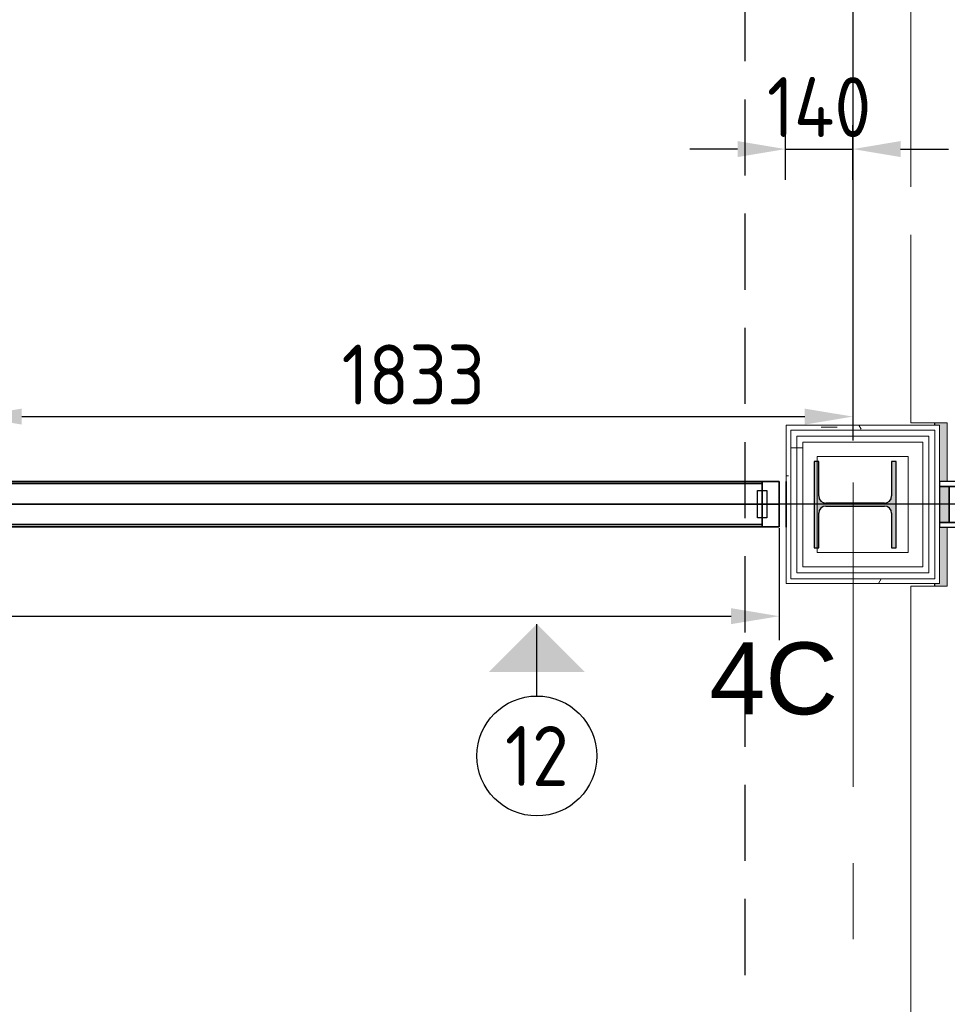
# Model space of a CAD drawing. Extents: x 2744 to 57639, y 3641 to 38820.
# Tile 155 of 179: x 52278 to 54213, y 25620 to 27672. Entities that reach past the tile are written whole.
import ezdxf
from ezdxf.enums import TextEntityAlignment as Align

# ---------------------------------------------------------------- set-up
doc = ezdxf.new("R2010")
doc.units = 0
doc.header["$LTSCALE"] = 50
doc.header["$PDSIZE"] = -5
doc.linetypes.add('HIDDEN2', pattern=[4.7625, 3.175, -1.5875])
doc.linetypes.add('stramien', pattern=[22.225, 12.7, -3.175, 3.175, -3.175])
doc.layers.get('0').update_dxf_attribs({"linetype": 'CONTINUOUS'})
doc.layers.get('DEFPOINTS').update_dxf_attribs({"linetype": 'CONTINUOUS'})
for name, color, linetype, lineweight in [('A-FLOR-OTLN', 8, 'CONTINUOUS', 18), ('A-GLAZ', 8, 'CONTINUOUS', 25), ('A-GLAZ-CWMG', 8, 'CONTINUOUS', 18), ('A-WALL-MBNI', 8, 'CONTINUOUS', 25), ('A-WALL-PATT', 8, 'CONTINUOUS', 50), ('I-WALL', 8, 'CONTINUOUS', 25), ('S-COLS', 8, 'CONTINUOUS', 18), ('S-GRID', 8, 'CONTINUOUS', 18)]:
    doc.layers.add(name, color=color, linetype=linetype, lineweight=lineweight)
for name, color, linetype in [('AS-A38--_F----5', 2, 'CONTINUOUS'), ('AS-A38--_F---4-', 9, 'CONTINUOUS'), ('AS-I38-M_F----5_Muuraansluitingen', 7, 'CONTINUOUS'), ('AS-I38-M_F----5_Wandmodulen', 7, 'CONTINUOUS'), ('AS-L38--', 7, 'CONTINUOUS'), ('AS-L38--_F----5', 7, 'CONTINUOUS'), ('AS-L38--_F---4-', 7, 'CONTINUOUS'), ('AS-L38--_F-23--', 3, 'CONTINUOUS'), ('AS-L38--_F1-----', 2, 'CONTINUOUS'), ('AS-L38--_F123--', 7, 'CONTINUOUS'), ('AS-L38GL_F---4-', 2, 'CONTINUOUS'), ('AS-L38GL_F123--', 3, 'CONTINUOUS'), ('AS-M38--_F123--_Wandlengte', 1, 'CONTINUOUS'), ('AS-T38--_F-23--', 7, 'CONTINUOUS'), ('IWTEKST', 2, 'CONTINUOUS')]:
    doc.layers.add(name, color=color, linetype=linetype)
doc.layers.add('AS-I38-1_F----5', color=2, linetype='CONTINUOUS', plot=False)
doc.layers.add('IWHULPLIJN', color=40, linetype='CONTINUOUS', plot=False)
doc.styles.get("Standard").update_dxf_attribs({"font": 'isocp.shx'})
doc.dimstyles.new('CWall_F2_Wandlengte', dxfattribs={"dimscale": 50, "dimtxt": 2.5, "dimasz": 2, "dimexe": 1, "dimexo": 1, "dimgap": 0.5, "dimtad": 1, "dimdec": 0, "dimdsep": 46, "dimtxsty": 'Standard', "dimcen": 2.5, "dimclrt": 2, "dimadec": 0, "dimazin": 0, "dimtfac": 1, "dimtdec": 0, "dimtix": 1, "dimtmove": 2, "dimatfit": 0, "dimfxl": 0, "dimtolj": 1, "dimtzin": 0, "dimarcsym": 0})
pattern_1 = [(0, (0, 0), (406.4, 101.6), [33.528, -271.272, 33.528, -271.272, -1625.6]), (0, (0, 0), (406.4, 101.6), [-609.6, 33.528, -576.072, 33.528, -271.272, -711.2]), (0, (0, 0), (406.4, 101.6), [-1524, 33.528, -169.672, 33.528, -474.472]), (120, (152.4, 50.8), (-291.18818, 301.15272), [33.528, -271.272, 33.528, -271.272, -1625.6]), (120, (152.4, 50.8), (-291.18818, 301.15272), [-609.6, 33.528, -576.072, 33.528, -271.272, -711.2]), (120, (152.4, 50.8), (-291.18818, 301.15272), [-1524, 33.528, -169.672, 33.528, -474.472]), (240, (203.2, 254), (-115.21182, -402.75272), [33.528, -271.272, 33.528, -271.272, -1625.6]), (240, (203.2, 254), (-115.21182, -402.75272), [-609.6, 33.528, -576.072, 33.528, -271.272, -711.2]), (240, (203.2, 254), (-115.21182, -402.75272), [-1524, 33.528, -169.672, 33.528, -474.472])]
pattern_2 = [(0, (53876.6, 26429.03), (0, 500), []), (0, (53876.6, 26379.03), (0, 500), []), (0, (53876.6, 26329.03), (0, 500), []), (0, (53876.6, 26279.03), (0, 500), [])]
pattern_3 = [(60, (747, 370), (-43300, 25000), [300, -50000]), (60, (820, 444), (-43300, 25000), [100, -50000]), (60, (775, 470), (-43300, 25000), [100, -50000]), (150, (910, 450), (-25000, -43300), [200, -50000])]
pattern_4 = [(60, (747, 1230), (-43300, 25000), [300, -50000]), (60, (820, 1304), (-43300, 25000), [100, -50000]), (60, (775, 1330), (-43300, 25000), [100, -50000]), (150, (910, 1310), (-25000, -43300), [200, -50000])]
pattern_5 = [(0, (822, 1360), (29.7656, 59.5312), [0, -59.5312])]
pattern_6 = [(60, (747, 2090), (-43300, 25000), [300, -50000]), (60, (820, 2164), (-43300, 25000), [100, -50000]), (60, (775, 2190), (-43300, 25000), [100, -50000]), (150, (910, 2170), (-25000, -43300), [200, -50000])]

# ---------------------------------------------------------------- blocks, each defined once
blk = doc.blocks.new('10844_ABT model nieuw_export 08-11-2012_rvt-1-Plotview 4e Verdieping - schaal 1 op 100')
at = {"layer": 'S-COLS', "lineweight": 5}
blk.add_hatch(color=256, dxfattribs=at).paths.add_polyline_path([(54096.8, 26571.2), (54106.3, 26571.2), (54106.3, 26751.2), (54096.8, 26751.2), (54096.1, 26677.5), (54092.4, 26668.6), (54081.8, 26664.2), (53959.8, 26664.2), (53949.2, 26668.6), (53944.8, 26679.2), (53944.8, 26751.2), (53935.3, 26751.2), (53935.3, 26571.2), (53944.8, 26571.2), (53944.8, 26643.2), (53949.2, 26653.8), (53959.8, 26658.2), (54081.8, 26658.2), (54092.4, 26653.8), (54096.8, 26643.2)], flags=0)
at = {"layer": 'S-COLS', "color": 0, "lineweight": 25}
for p, q in [((53944.8, 26751.2), (53935.3, 26751.2)), ((53935.3, 26751.2), (53935.3, 26571.2)), ((53944.8, 26679.2), (53944.8, 26751.2)), ((54106.3, 26751.2), (54096.8, 26751.2)), ((54096.8, 26751.2), (54096.8, 26679.2)), ((54106.3, 26571.2), (54106.3, 26751.2)), ((54081.8, 26664.2), (53959.8, 26664.2)), ((53944.8, 26571.2), (53944.8, 26643.2)), ((53959.8, 26658.2), (54081.8, 26658.2)), ((54096.8, 26643.2), (54096.8, 26571.2)), ((53935.3, 26571.2), (53944.8, 26571.2)), ((54096.8, 26571.2), (54106.3, 26571.2))]:
    blk.add_line(p, q, dxfattribs=at)
for centre, start, end in [((53959.8, 26679.2), 180, 270), ((54081.8, 26679.2), 270, 0), ((53959.8, 26643.2), 90, 180), ((54081.8, 26643.2), 0, 90)]:
    blk.add_arc(centre, 15, start, end, dxfattribs=at)
blk = doc.blocks.new('22_KA_systeempanel_dicht - staal-10156885-Plotview 4e Verdieping - schaal 1 op 100')
at = {"layer": 'A-GLAZ', "lineweight": 18}
h = blk.add_hatch(color=256, dxfattribs=at)
h.paths.add_polyline_path([(-49.7, -37.5), (-29.7, -37.5), (-29.7, 37.5), (-49.7, 37.5), (-49.7, 15.8)], flags=0)
h.paths.add_polyline_path([(29.7, -37.5), (49.7, -37.5), (49.7, 37.5), (29.7, 37.5), (29.7, 15.8)], flags=0)
at = {"layer": 'A-GLAZ'}
for p, q in [((49.7, 47.5), (-49.7, 47.5)), ((-49.7, 47.5), (-49.7, 37.5)), ((49.7, 37.5), (49.7, 47.5)), ((-49.7, 37.5), (49.7, 37.5)), ((-29.7, 37.5), (-49.7, 37.5)), ((-49.7, 37.5), (-49.7, -37.5)), ((29.7, 37.5), (-29.7, 37.5)), ((-29.7, 37.5), (-29.7, -37.5)), ((-29.7, -37.5), (-29.7, 37.5)), ((29.7, -37.5), (29.7, 37.5)), ((49.7, 37.5), (29.7, 37.5)), ((29.7, 37.5), (29.7, -37.5)), ((49.7, -37.5), (49.7, 37.5)), ((49.7, -37.5), (-49.7, -37.5)), ((-49.7, -37.5), (-49.7, -47.5)), ((-49.7, -37.5), (-29.7, -37.5)), ((-29.7, -37.5), (29.7, -37.5)), ((29.7, -37.5), (49.7, -37.5)), ((49.7, -47.5), (49.7, -37.5)), ((-49.7, -47.5), (49.7, -47.5))]:
    blk.add_line(p, q, dxfattribs=at)
blk = doc.blocks.new('28_KA_Prefab betonnen borstwering vierde verdieping - 28_KA_Prefab betonnen borstwering vierde verdieping-10080192-Plotview 4e Verdieping - schaal 1 op 100')
at = {"layer": 'A-WALL-PATT', "lineweight": 25}
h = blk.add_hatch(color=256, dxfattribs=at)
h.paths.add_polyline_path([(54283.1, 17595.2), (54296.6, 17595.2), (54296.6, 17755.4), (54283.1, 17755.4), (54283.1, 17600.2), (54186.6, 17600.2), (54186.6, 17595.2)], flags=0)
h.paths.add_polyline_path([(54436.6, 19068.4), (54436.6, 19068.4), (54296.6, 19068.4), (54296.6, 19588), (54283.1, 19588), (54283.1, 19068.4), (54416.2, 19068.4)], flags=0)
h.paths.add_polyline_path([(54186.6, 19158.2), (54212.4, 19158.2), (54212.4, 19498.5), (54186.6, 19498.5), (54186.6, 19493.2), (54196.6, 19493.2), (54196.6, 19163.2), (54186.6, 19163.2)], flags=0)
h.paths.add_polyline_path([(54306.6, 20901), (54296.6, 20901.7), (54296.6, 21421.4), (54283.1, 21421.4), (54283.1, 20901), (54296.6, 20901)], flags=0)
h.paths.add_polyline_path([(54196.6, 20991.2), (54212.4, 20991.2), (54212.4, 21331.5), (54186.6, 21331.5), (54186.6, 21326.5), (54196.6, 21326.5), (54196.6, 20996.5), (54186.6, 20996.5), (54186.6, 20991.2)], flags=0)
h.paths.add_polyline_path([(54296.6, 22734.4), (54296.6, 22735), (54296.6, 23254.7), (54283.1, 23254.7), (54283.1, 22734.4), (54288.1, 22734.4)], flags=0)
h.paths.add_polyline_path([(54212.4, 22824.9), (54212.4, 23165.2), (54186.6, 23165.2), (54186.6, 23159.9), (54196.6, 23159.9), (54196.6, 22829.9), (54186.6, 22829.9), (54186.6, 22824.9), (54196.6, 22824.9)], flags=0)
h.paths.add_polyline_path([(54306.6, 24567.7), (54296.6, 24568.4), (54296.6, 25088), (54283.1, 25088), (54283.1, 24567.7), (54306.6, 24567.7)], flags=0)
h.paths.add_polyline_path([(54186.6, 24658.2), (54212.4, 24658.2), (54212.4, 24998.5), (54186.6, 24998.5), (54186.6, 24993.2), (54196.6, 24993.2), (54196.6, 24663.2), (54186.6, 24663.2)], flags=0)
h.paths.add_polyline_path([(54316.7, 26401), (54296.6, 26401.7), (54296.6, 26921.4), (54283.1, 26921.4), (54283.1, 26709.2), (54296.1, 26709.2), (54296.1, 26614.2), (54283.1, 26614.2), (54283.1, 26401), (54306.6, 26401)], flags=0)
h.paths.add_polyline_path([(54196.6, 26491.5), (54212.4, 26491.5), (54212.4, 26614.2), (54196.6, 26614.2), (54196.6, 26496.5), (54186.6, 26496.5), (54186.6, 26491.5)], flags=0)
h.paths.add_polyline_path([(54196.6, 26709.2), (54212.4, 26709.2), (54212.4, 26831.9), (54186.6, 26831.9), (54186.6, 26826.5), (54196.6, 26826.5), (54196.6, 26761.5)], flags=0)
h.paths.add_polyline_path([(54306.6, 28234.4), (54296.6, 28235), (54296.6, 28447.4), (54283.1, 28447.4), (54283.1, 28234.4), (54296.6, 28234.4)], flags=0)
h.paths.add_polyline_path([(54212.4, 28324.9), (54212.4, 28447.4), (54196.6, 28447.4), (54196.6, 28329.9), (54186.6, 28329.9), (54186.6, 28324.9), (54196.6, 28324.9)], flags=0)
h.paths.add_polyline_path([(54196.6, 28542.4), (54212.4, 28542.4), (54212.4, 28665.2), (54186.6, 28665.2), (54186.6, 28659.9), (54196.6, 28659.9), (54196.6, 28594.9)], flags=0)
h.paths.add_polyline_path([(54287.6, 28542.4), (54296.6, 28542.4), (54296.6, 28754.7), (54283.1, 28754.7), (54283.1, 28542.4)], flags=0)
h.paths.add_polyline_path([(54288.1, 30067.7), (54296.6, 30068.4), (54296.6, 30280.7), (54283.1, 30280.7), (54283.1, 30067.7)], flags=0)
h.paths.add_polyline_path([(54191.6, 30158.2), (54212.4, 30158.2), (54212.4, 30280.7), (54196.6, 30280.7), (54196.6, 30163.2), (54186.6, 30163.2), (54186.6, 30158.2)], flags=0)
h.paths.add_polyline_path([(54196.6, 30375.7), (54212.4, 30375.7), (54212.4, 30498.5), (54186.6, 30498.5), (54186.6, 30493.2), (54196.6, 30493.2), (54196.6, 30414.7)], flags=0)
h.paths.add_polyline_path([(54283.1, 30375.7), (54296.6, 30375.7), (54296.6, 30588), (54283.1, 30588), (54283.1, 30414.7)], flags=0)
h.paths.add_polyline_path([(54296.6, 31901), (54296.6, 31901.7), (54296.6, 32421.4), (54283.1, 32421.4), (54283.1, 31901), (54288.1, 31901)], flags=0)
h.paths.add_polyline_path([(54186.6, 31991.5), (54212.4, 31991.5), (54212.4, 32331.9), (54186.6, 32331.9), (54186.6, 32326.5), (54196.6, 32326.5), (54196.6, 31996.5), (54186.6, 31996.5)], flags=0)
h.paths.add_polyline_path([(54283.1, 33734.4), (54296.6, 33735), (54296.6, 34255.4), (54283.1, 34255.4), (54283.1, 33735)], flags=0)
h.paths.add_polyline_path([(54186.6, 33824.9), (54212.4, 33824.9), (54212.4, 34165.2), (54186.6, 34165.2), (54186.6, 34159.9), (54196.6, 34159.9), (54196.6, 33829.9), (54186.6, 33829.9)], flags=0)
h.paths.add_polyline_path([(54288.1, 35568.4), (54296.6, 35568.4), (54296.6, 36088.2), (53756.4, 36088.2), (53756.4, 36074.7), (54016.5, 36074.7), (54016.5, 35998.5), (53865.8, 35998.5), (53865.8, 35978.2), (53876.6, 35978.2), (53876.6, 35993.2), (54196.6, 35993.2), (54196.6, 35663.2), (54186.6, 35663.2), (54186.6, 35658.2), (54207.4, 35658.2), (54207.4, 35827.9), (54283.1, 35827.9), (54283.1, 35568.4)], flags=0)
h.paths.add_polyline_path([(52043.3, 35978.2), (52043.3, 35993.2), (52354.1, 35993.2), (52353.3, 35998.5), (52012.4, 35998.5), (52012.4, 35978.2)], flags=0)
h.paths.add_polyline_path([(50179.1, 35978.2), (50189.9, 35978.2), (50189.9, 35993.2), (50509.9, 35993.2), (50509.9, 35978.2), (50520.7, 35978.2), (50520.7, 35998.5), (50179.1, 35998.5), (50179.1, 35983.2)], flags=0)
h.paths.add_polyline_path([(48676.6, 35978.2), (48687.4, 35978.2), (48687.4, 35998.5), (48345.8, 35998.5), (48345.8, 35978.2), (48356.6, 35978.2), (48356.6, 35993.2), (48676.6, 35993.2), (48676.6, 35983.2)], flags=0)
h.paths.add_polyline_path([(46854.1, 35978.2), (46854.1, 35998.5), (46730.8, 35998.5), (46730.8, 35993.5), (46635.8, 35993.5), (46635.8, 35998.5), (46512.4, 35998.5), (46512.4, 35978.2), (46523.3, 35978.2), (46523.3, 35993.2), (46843.3, 35993.2), (46843.3, 35978.2)], flags=0)
h.paths.add_polyline_path([(45020.4, 35978.2), (45020.4, 35998.5), (44678.8, 35998.5), (44678.8, 35978.2), (44689.9, 35978.2), (44689.9, 35993.2), (45009.9, 35993.2), (45009.9, 35978.2)], flags=0)
h.paths.add_polyline_path([(42845.8, 35978.2), (42856.6, 35978.2), (42856.6, 35993.2), (43176.6, 35993.2), (43176.6, 35978.2), (43187.4, 35978.2), (43187.4, 35998.5), (42845.8, 35998.5), (42845.8, 35983.2)], flags=0)
h.paths.add_polyline_path([(41073.3, 35978.2), (41073.3, 36082.2), (41293.3, 36081.4), (41293.3, 35978.2), (41298.3, 35978.2), (41298.3, 36074.7), (41443.4, 36074.7), (41443.4, 36088.2), (40923.1, 36088.2), (40923.1, 36079.7), (40898.1, 36079.7), (40898.1, 36074.7), (41068.1, 36074.7), (41068.1, 35978.2)], flags=0)
h.paths.add_polyline_path([(39509.9, 35978.2), (39520.7, 35978.2), (39520.7, 35998.5), (39179.1, 35998.5), (39179.1, 35978.2), (39189.9, 35978.2), (39189.9, 35993.2), (39509.9, 35993.2), (39509.9, 35983.2)], flags=0)
h.paths.add_polyline_path([(37676.6, 35978.2), (37687.4, 35978.2), (37687.4, 35998.5), (37345.8, 35998.5), (37345.8, 35978.2), (37356.6, 35978.2), (37356.6, 35993.2), (37676.6, 35993.2), (37676.6, 35983.2)], flags=0)
h.paths.add_polyline_path([(35843.3, 35978.2), (35854.1, 35978.2), (35854.1, 35998.5), (35512.4, 35998.5), (35512.4, 35978.2), (35523.3, 35978.2), (35523.3, 35993.2), (35843.3, 35993.2), (35843.3, 35983.2)], flags=0)
h.paths.add_polyline_path([(33679.1, 35978.2), (33689.9, 35978.2), (33689.9, 35993.2), (34009.9, 35993.2), (34009.9, 35978.2), (34020.7, 35978.2), (34020.7, 35998.5), (33679.1, 35998.5), (33679.1, 35983.2)], flags=0)
h.paths.add_polyline_path([(31901.4, 35978.2), (31906.6, 35978.2), (31906.6, 36088.2), (31756.4, 36088.2), (31756.4, 36074.7), (31901.4, 36074.7)], flags=0)
h.paths.add_polyline_path([(30343.3, 35978.2), (30354.1, 35978.2), (30354.1, 35998.5), (30230.8, 35998.5), (30230.8, 35993.5), (30135.8, 35993.5), (30135.8, 35998.5), (30012.4, 35998.5), (30012.4, 35978.2), (30023.3, 35978.2), (30023.3, 35993.2), (30343.3, 35993.2), (30343.3, 35983.2)], flags=0)
h.paths.add_polyline_path([(28179.1, 35978.2), (28189.9, 35978.2), (28189.9, 35993.2), (28509.9, 35993.2), (28509.9, 35978.2), (28520.7, 35978.2), (28520.7, 35998.5), (28402.4, 35998.5), (28402.4, 35993.5), (28307.4, 35993.5), (28307.4, 35998.5), (28179.1, 35998.5), (28179.1, 35983.2)], flags=0)
h.paths.add_polyline_path([(26356.6, 35978.2), (26356.6, 35993.2), (26676.6, 35993.2), (26676.6, 35978.2), (26687.4, 35978.2), (26687.4, 35998.5), (26345.8, 35998.5), (26345.8, 35978.2)], flags=0)
h.paths.add_polyline_path([(24512.4, 35978.2), (24523.3, 35978.2), (24523.3, 35993.2), (24843.3, 35993.2), (24843.3, 35978.2), (24854.1, 35978.2), (24854.1, 35998.5), (24512.4, 35998.5), (24512.4, 35983.2)], flags=0)
h.paths.add_polyline_path([(22949.6, 35978.2), (22964.9, 35978.2), (22964.9, 36074.7), (23046.6, 36074.7), (23046.6, 36088.2), (22956.6, 36088.2), (22956.6, 36228.2), (22949.6, 36228.2), (22949.6, 36074.7)], flags=0)
h.paths.add_polyline_path([(50331.6, 36074.7), (50610.1, 36074.7), (50610.1, 36088.2), (50089.8, 36088.2), (50089.8, 36074.7), (50179.1, 36074.7)], flags=0)
h.paths.add_polyline_path([(48687.4, 36074.7), (48776.8, 36074.7), (48776.8, 36088.2), (48256.4, 36088.2), (48256.4, 36074.7), (48435.8, 36074.7)], flags=0)
h.paths.add_polyline_path([(51923.1, 36074.7), (52443.4, 36074.7), (52443.4, 36088.2), (51923.1, 36088.2), (51923.1, 36079.7)], flags=0)
h.paths.add_polyline_path([(46539.9, 36074.7), (46635.8, 36074.7), (46635.8, 36082.2), (46730.8, 36082.2), (46730.8, 36074.7), (46943.4, 36074.7), (46943.4, 36088.2), (46423.1, 36088.2), (46423.1, 36074.7), (46512.4, 36074.7)], flags=0)
h.paths.add_polyline_path([(43064.3, 36074.7), (43276.8, 36074.7), (43276.8, 36088.2), (42756.4, 36088.2), (42756.4, 36074.7), (42845.8, 36074.7)], flags=0)
h.paths.add_polyline_path([(44678.8, 36074.7), (45110.1, 36074.7), (45110.1, 36088.2), (44589.8, 36088.2), (44589.8, 36074.7), (44644.1, 36074.7)], flags=0)
h.paths.add_polyline_path([(37796.8, 36074.7), (37801.8, 36074.7), (37801.8, 36079.7), (37776.8, 36079.7), (37776.8, 36088.2), (37256.4, 36088.2), (37256.4, 36079.7), (37231.4, 36079.7), (37231.4, 36074.7), (37776.8, 36074.7)], flags=0)
h.paths.add_polyline_path([(39520.7, 36074.7), (39635.1, 36074.7), (39635.1, 36079.7), (39610.1, 36079.7), (39610.1, 36088.2), (39089.8, 36088.2), (39089.8, 36079.7), (39064.8, 36079.7), (39064.8, 36074.7), (39272.6, 36074.7)], flags=0)
h.paths.add_polyline_path([(35403.1, 36074.7), (35968.4, 36074.7), (35968.4, 36079.7), (35943.4, 36079.7), (35943.4, 36088.2), (35423.1, 36088.2), (35423.1, 36079.7), (35398.1, 36079.7), (35398.1, 36074.7)], flags=0)
h.paths.add_polyline_path([(28089.8, 36074.7), (28307.4, 36074.7), (28307.4, 36082.2), (28402.4, 36082.2), (28402.4, 36074.7), (28610.1, 36074.7), (28610.1, 36088.2), (28089.8, 36088.2), (28089.8, 36079.7)], flags=0)
h.paths.add_polyline_path([(30354.1, 36074.7), (30443.4, 36074.7), (30443.4, 36088.2), (29923.1, 36088.2), (29923.1, 36074.7), (30135.8, 36074.7), (30135.8, 36082.2), (30230.8, 36082.2), (30230.8, 36074.7)], flags=0)
h.paths.add_polyline_path([(34135.1, 36074.7), (34135.1, 36079.7), (34110.1, 36079.7), (34110.1, 36088.2), (33589.8, 36088.2), (33589.8, 36079.7), (33564.8, 36079.7), (33564.8, 36074.7), (34130.7, 36074.7)], flags=0)
h.paths.add_polyline_path([(26687.4, 36074.7), (26776.8, 36074.7), (26776.8, 36088.2), (26256.4, 36088.2), (26256.4, 36074.7), (26633.8, 36074.7)], flags=0)
h.paths.add_polyline_path([(32131.6, 36074.7), (32301.8, 36074.7), (32301.8, 36079.7), (32276.8, 36079.7), (32276.8, 36088.2), (31916.6, 36088.2), (31916.6, 36082.2), (32131.6, 36082.2), (32131.6, 36079.7)], flags=0)
h.paths.add_polyline_path([(24738, 36074.7), (24943.4, 36074.7), (24943.4, 36088.2), (24423.1, 36088.2), (24423.1, 36074.7), (24512.4, 36074.7)], flags=0)
h.paths.add_polyline_path([(23056.6, 36074.7), (23110.1, 36074.7), (23110.1, 36088.2), (23056.6, 36088.2), (23056.6, 36079.7)], flags=0)
at = {"layer": 'A-WALL-MBNI'}
for p, q in [((54186.6, 26826.5), (54186.6, 26831.9)), ((54186.6, 26491.5), (54186.6, 26496.5))]:
    blk.add_line(p, q, dxfattribs=at)
blk = doc.blocks.new('vensterbank tweede verdieping3 - vensterbank tweede verdieping-12052795-Plotview 4e Verdieping - schaal 1 op 100')
at = {"layer": 'A-GLAZ', "lineweight": 18}
for p, q in [((54136.6, 28324.9), (54136.6, 27323.8)), ((54136.6, 27223.8), (54136.6, 26831.9)), ((54136.6, 26831.9), (54212.4, 26831.9)), ((54212.4, 26831.9), (54212.4, 26709.2)), ((54212.4, 26614.2), (54212.4, 26491.5)), ((54212.4, 26491.5), (54136.6, 26491.5)), ((54136.6, 26491.5), (54136.6, 24998.5))]:
    blk.add_line(p, q, dxfattribs=at)
blk = doc.blocks.new('Onderlegger 4e verdieping')
at = {"layer": 'A-WALL-PATT', "lineweight": 18}
h = blk.add_hatch(dxfattribs=at)
h.set_pattern_fill('FP_9', color=256, style=0, pattern_type=2)
h.set_pattern_definition(pattern_1)
h.paths.add_polyline_path([(54186.6, 26816.5), (54196.6, 26816.5), (54196.6, 26826.5), (53876.6, 26826.5), (53876.6, 26816.5), (54123.2, 26816.5)], flags=0)
h = blk.add_hatch(dxfattribs=at)
h.set_pattern_fill('FP_9', color=256, style=0, pattern_type=2)
h.set_pattern_definition(pattern_1)
h.paths.add_polyline_path([(53886.6, 26496.5), (53886.6, 26816.5), (53876.6, 26816.5), (53876.6, 26496.5)], flags=0)
h = blk.add_hatch(dxfattribs=at)
h.set_pattern_fill('FP_13', color=256, angle=-270, style=0, pattern_type=2)
h.set_pattern_definition([(270, (53836.6, 26826.53), (500, 3e-14), []), (270, (53786.6, 26826.53), (500, 3e-14), []), (270, (53736.6, 26826.53), (500, 3e-14), []), (270, (53686.6, 26826.53), (500, 3e-14), [])])
h.paths.add_polyline_path([(54174.1, 26804), (54186.6, 26804), (54186.6, 26816.5), (53886.6, 26816.5), (53886.6, 26804), (54123.2, 26804)], flags=0)
h = blk.add_hatch(dxfattribs=at)
h.set_pattern_fill('FP_14', color=256, angle=90, style=0, pattern_type=2)
h.set_pattern_definition(pattern_2)
h.paths.add_polyline_path([(53899.1, 26506.5), (53899.1, 26804), (53886.6, 26804), (53886.6, 26506.5)], flags=0)
h = blk.add_hatch(dxfattribs=at)
h.set_pattern_fill('FP_14', color=256, angle=90, style=0, pattern_type=2)
h.set_pattern_definition(pattern_2)
h.paths.add_polyline_path([(53911.6, 26519), (53911.6, 26791.5), (53899.1, 26791.5), (53899.1, 26519)], flags=0)
h = blk.add_hatch(dxfattribs=at)
h.set_pattern_fill('FP_9', color=256, style=0, pattern_type=2)
h.set_pattern_definition(pattern_1)
h.paths.add_polyline_path([(53911.6, 26496.5), (54186.6, 26496.5), (54186.6, 26506.5), (53886.6, 26506.5), (53886.6, 26496.5), (53899.1, 26496.5)], flags=0)
at = {"layer": 'A-FLOR-OTLN'}
for p, q in [((54186.3, 26831.9), (54186.3, 26826.5)), ((54186.3, 26496.5), (54186.3, 26491.5))]:
    blk.add_line(p, q, dxfattribs=at)
at = {"layer": 'A-GLAZ-CWMG', "lineweight": 35}
blk.add_line((53876.6, 26614.2), (53876.6, 26709.2), dxfattribs=at)
at = {"layer": 'I-WALL', "lineweight": 18}
for p, q in [((54196.6, 26826.5), (53876.6, 26826.5)), ((53876.6, 26826.5), (53876.6, 26496.5)), ((54196.6, 26496.5), (54196.6, 26826.5)), ((54186.6, 26816.5), (53886.6, 26816.5)), ((53886.6, 26816.5), (53886.6, 26506.5)), ((54186.6, 26816.5), (54186.6, 26506.5)), ((54174.1, 26804), (53899.1, 26804)), ((53899.1, 26804), (53899.1, 26519)), ((54161.6, 26791.5), (53911.6, 26791.5)), ((53911.6, 26791.5), (53911.6, 26531.5)), ((54161.6, 26791.5), (54161.6, 26531.5)), ((54174.1, 26804), (54174.1, 26519)), ((53941.6, 26761.5), (54131.6, 26761.5)), ((53941.6, 26561.5), (53941.6, 26761.5)), ((54131.6, 26761.5), (54131.6, 26561.5)), ((54131.6, 26561.5), (53941.6, 26561.5)), ((54174.1, 26519), (53899.1, 26519)), ((54161.6, 26531.5), (53911.6, 26531.5)), ((54186.6, 26506.5), (53886.6, 26506.5)), ((53876.6, 26496.5), (54196.6, 26496.5))]:
    blk.add_line(p, q, dxfattribs=at)
at = {"layer": 'S-GRID', "linetype": 'stramien'}
blk.add_line((54016.6, 37820.1), (54016.6, 15453.9), dxfattribs=at)
at = {"lineweight": 5}
blk.add_blockref('10844_ABT model nieuw_export 08-11-2012_rvt-1-Plotview 4e Verdieping - schaal 1 op 100', (0, 0), dxfattribs=at)
at = {"layer": 'A-GLAZ'}
blk.add_blockref('vensterbank tweede verdieping3 - vensterbank tweede verdieping-12052795-Plotview 4e Verdieping - schaal 1 op 100', (0, 0), dxfattribs=at)
at = {"layer": 'A-GLAZ', "lineweight": 18}
blk.add_blockref('22_KA_systeempanel_dicht - staal-10156885-Plotview 4e Verdieping - schaal 1 op 100', (54246.3, 26661.7), dxfattribs=at)
at = {"layer": 'A-WALL-MBNI'}
blk.add_blockref('28_KA_Prefab betonnen borstwering vierde verdieping - 28_KA_Prefab betonnen borstwering vierde verdieping-10080192-Plotview 4e Verdieping - schaal 1 op 100', (0, 0), dxfattribs=at)
blk = doc.blocks.new('WandNr2-_CTA01')
at = {"layer": 'AS-T38--_F-23--', "color": 0, "linetype": 'ByBlock'}
blk.add_line((0, -5), (0, -2), dxfattribs=at)
blk.add_circle((0, -7.5), 2.5, dxfattribs=at)
blk.add_solid([(0, -2), (2, -4), (-2, -4)], dxfattribs=at)
blk.add_attdef('WANDNR', text='', height=2.5, dxfattribs=at).set_placement((0, -7.5), align=Align.MIDDLE)
blk = doc.blocks.new('*D157')
at = {"layer": 'AS-M38--_F123--_Wandlengte', "color": 0, "lineweight": -2}
for p, q in [((54015.6, 38175.3), (54015.6, 26794.7)), ((52182.6, 26988.9), (52182.6, 26794.7)), ((52282.6, 26844.7), (53915.6, 26844.7))]:
    blk.add_line(p, q, dxfattribs=at)
at = {"layer": 'AS-M38--_F123--_Wandlengte', "color": 0}
for points in [[(52282.6, 26861.3), (52282.6, 26828), (52182.6, 26844.7)], [(53915.6, 26861.3), (53915.6, 26828), (54015.6, 26844.7)]]:
    blk.add_solid(points, dxfattribs=at)
at = {"layer": 'DEFPOINTS', "color": 0}
for p in [(54015.6, 38225.3), (52182.6, 27038.9), (54015.6, 26844.7)]:
    blk.add_point(p, dxfattribs=at)
at = {"layer": 'AS-M38--_F123--_Wandlengte', "color": 2, "insert": (53099.1, 26932.2), "char_height": 125, "attachment_point": 5}
blk.add_mtext('\\A1;1833', dxfattribs=at)
blk = doc.blocks.new('*D161')
at = {"layer": 'AS-M38--_F123--_Wandlengte', "color": 0, "lineweight": -2}
for p, q in [((55050.6, 28495.2), (50855.5, 28495.2)), ((50905.5, 28395.2), (50905.5, 26762.2)), ((55050.6, 26662.2), (50855.5, 26662.2))]:
    blk.add_line(p, q, dxfattribs=at)
at = {"layer": 'AS-M38--_F123--_Wandlengte', "color": 0}
for points in [[(50888.8, 28395.2), (50922.2, 28395.2), (50905.5, 28495.2)], [(50888.8, 26762.2), (50922.2, 26762.2), (50905.5, 26662.2)]]:
    blk.add_solid(points, dxfattribs=at)
at = {"layer": 'DEFPOINTS', "color": 0}
for p in [(55100.6, 28495.2), (50905.5, 26662.2), (55100.6, 26662.2)]:
    blk.add_point(p, dxfattribs=at)
at = {"layer": 'AS-M38--_F123--_Wandlengte', "color": 2, "insert": (50818, 27578.7), "char_height": 125, "attachment_point": 5, "rotation": 90}
blk.add_mtext('\\A1;1833', dxfattribs=at)
blk = doc.blocks.new('*D163')
at = {"layer": 'AS-M38--_F123--_Wandlengte', "color": 0, "lineweight": -2}
for p, q in [((53875.6, 27337.9), (53875.6, 27452.3)), ((54015.6, 27337.9), (54015.6, 27452.3)), ((53775.6, 27402.3), (53675.6, 27402.3)), ((53875.6, 27402.3), (54015.6, 27402.3)), ((54115.6, 27402.3), (54215.6, 27402.3))]:
    blk.add_line(p, q, dxfattribs=at)
at = {"layer": 'AS-M38--_F123--_Wandlengte', "color": 0}
for points in [[(53775.6, 27419), (53775.6, 27385.7), (53875.6, 27402.3)], [(54115.6, 27419), (54115.6, 27385.7), (54015.6, 27402.3)]]:
    blk.add_solid(points, dxfattribs=at)
at = {"layer": 'DEFPOINTS', "color": 0}
for p in [(54015.6, 27402.3), (53875.6, 27287.9), (54015.6, 27287.9)]:
    blk.add_point(p, dxfattribs=at)
at = {"layer": 'AS-M38--_F123--_Wandlengte', "color": 2, "insert": (53945.6, 27489.8), "char_height": 125, "attachment_point": 5}
blk.add_mtext('\\A1;140', dxfattribs=at)
blk = doc.blocks.new('BvnAans-_CTA01')
at = {"layer": 'AS-L38--_F----5', "color": 0, "invisible_edges": 10}
blk.add_3dface([(0, 0), (1, 0), (1, 0, 1), (0, 0, 1)], dxfattribs=at)
at = {"layer": 'AS-L38--_F---4-', "invisible_edges": 10}
for points in [[(0, 0.5), (1, 0.5), (1, 0.5, 1), (0, 0.5, 1)], [(0, -0.5), (1, -0.5), (1, -0.5, 1), (0, -0.5, 1)]]:
    blk.add_3dface(points, dxfattribs=at)
at = {"layer": 'AS-L38--_F---4-'}
blk.add_3dface([(0, -0.5, 1), (0, 0.5, 1), (1, 0.5, 1), (1, -0.5, 1)], dxfattribs=at)
blk = doc.blocks.new('OndrAans_CTA01')
at = {"layer": 'AS-L38--_F----5', "color": 0, "invisible_edges": 10}
blk.add_3dface([(0, 0), (1, 0), (1, 0, 1), (0, 0, 1)], dxfattribs=at)
at = {"layer": 'AS-L38--_F---4-', "invisible_edges": 10}
for points in [[(0, 0.5), (1, 0.5), (1, 0.5, 1), (0, 0.5, 1)], [(0, -0.5), (1, -0.5), (1, -0.5, 1), (0, -0.5, 1)]]:
    blk.add_3dface(points, dxfattribs=at)
at = {"layer": 'AS-L38--_F123--', "color": 0}
blk.add_3dface([(0, -0.5), (1, -0.5), (1, 0.5), (0, 0.5)], dxfattribs=at)
blk = doc.blocks.new('Q0WDSTL-_CTA01')
at = {"layer": 'AS-L38--_F-23--'}
for p, q in [((0, 0.3), (0, 0.5)), ((0, -0.3), (0, -0.5))]:
    blk.add_line(p, q, dxfattribs=at)
at = {"layer": 'AS-L38--_F-23--', "color": 1}
blk.add_lwpolyline([(0, 0.3), (1, 0.3), (1, -0.3), (0, -0.3)], dxfattribs=at)
at = {"layer": 'AS-L38--_F1-----'}
blk.add_lwpolyline([(0, 0.5), (0, -0.5)], dxfattribs=at)
blk = doc.blocks.new('QPGLAS--_CTA01')
at = {"layer": 'AS-L38--_F----5', "color": 0}
blk.add_3dface([(0, 0), (1, 0), (1, 0, 1), (0, 0, 1)], dxfattribs=at)
at = {"layer": 'AS-L38GL_F123--'}
blk.add_line((0, 0), (1, 0), dxfattribs=at)
at = {"layer": 'AS-L38GL_F---4-'}
mesh = blk.add_polymesh((6, 3), dxfattribs=at)
for k, corner in enumerate([(1, -0.45, 1), (1, -0.45), (1, -0.45), (0, -0.45, 1), (0, -0.45), (0, -0.45), (0, 0.45, 1), (0, 0.45), (0, -0.45), (1, 0.45, 1), (1, 0.45), (1, -0.45), (1, 0.45, 1), (1, 0.45, 1), (1, -0.45, 1), (0, 0.45, 1), (0, 0.45, 1), (0, -0.45, 1)]):
    mesh.set_mesh_vertex(divmod(k, 3), corner)
blk = doc.blocks.new('O4------_CTA01')
blk.add_blockref('QPGLAS--_CTA01', (0, 0))
blk = doc.blocks.new('QWND1---_CTA01')
at = {"layer": 'AS-A38--_F----5', "extrusion": (0, -1, 0)}
h = blk.add_hatch(dxfattribs=at)
h.set_pattern_fill('GLAS2', color=256, scale=50, angle=60, style=0, pattern_type=2)
h.set_pattern_definition(pattern_3)
h.paths.add_polyline_path([(0, 60), (1644, 60), (1644, 940), (0, 940)])
h = blk.add_hatch(dxfattribs=at)
h.set_pattern_fill('GLAS2', color=256, scale=50, angle=60, style=0, pattern_type=2)
h.set_pattern_definition(pattern_4)
h.paths.add_polyline_path([(0, 940), (1644, 940), (1644, 1780), (0, 1780)])
h = blk.add_hatch(dxfattribs=at)
h.set_pattern_fill('GLAS2', color=256, scale=50, angle=60, style=0, pattern_type=2)
h.set_pattern_definition(pattern_6)
h.paths.add_polyline_path([(0, 1780), (1644, 1780), (1644, 2660), (0, 2660)])
h = blk.add_hatch(dxfattribs=at)
h.set_pattern_fill('DOTS', color=256, scale=37.5, style=0)
h.set_pattern_definition(pattern_5)
h.paths.add_polyline_path([(10, 950), (1634, 950), (1634, 1770), (10, 1770)])
at = {"layer": 'AS-A38--_F---4-', "extrusion": (0, -1, 0)}
h = blk.add_hatch(dxfattribs=at)
h.set_pattern_fill('GLAS2', color=256, scale=50, angle=60, style=0, pattern_type=2)
h.set_pattern_definition(pattern_3)
h.paths.add_polyline_path([(0, 60), (1644, 60), (1644, 940), (0, 940)])
h = blk.add_hatch(dxfattribs=at)
h.set_pattern_fill('GLAS2', color=256, scale=50, angle=60, style=0, pattern_type=2)
h.set_pattern_definition(pattern_4)
h.paths.add_polyline_path([(0, 940), (1644, 940), (1644, 1780), (0, 1780)])
h = blk.add_hatch(dxfattribs=at)
h.set_pattern_fill('GLAS2', color=256, scale=50, angle=60, style=0, pattern_type=2)
h.set_pattern_definition(pattern_6)
h.paths.add_polyline_path([(0, 1780), (1644, 1780), (1644, 2660), (0, 2660)])
h = blk.add_hatch(dxfattribs=at)
h.set_pattern_fill('DOTS', color=256, scale=37.5, style=0)
h.set_pattern_definition(pattern_5)
h.paths.add_polyline_path([(10, 950), (1634, 950), (1634, 1770), (10, 1770)])
h = blk.add_hatch(dxfattribs=at)
h.set_pattern_fill('GLAS2', color=256, scale=50, angle=60, style=0, pattern_type=2)
h.set_pattern_definition(pattern_3)
h.paths.add_polyline_path([(0, 60), (1644, 60), (1644, 940), (0, 940)])
h = blk.add_hatch(dxfattribs=at)
h.set_pattern_fill('GLAS2', color=256, scale=50, angle=60, style=0, pattern_type=2)
h.set_pattern_definition(pattern_4)
h.paths.add_polyline_path([(0, 940), (1644, 940), (1644, 1780), (0, 1780)])
h = blk.add_hatch(dxfattribs=at)
h.set_pattern_fill('GLAS2', color=256, scale=50, angle=60, style=0, pattern_type=2)
h.set_pattern_definition(pattern_6)
h.paths.add_polyline_path([(0, 1780), (1644, 1780), (1644, 2660), (0, 2660)])
h = blk.add_hatch(dxfattribs=at)
h.set_pattern_fill('DOTS', color=256, scale=37.5, style=0)
h.set_pattern_definition(pattern_5)
h.paths.add_polyline_path([(10, 950), (1634, 950), (1634, 1770), (10, 1770)])
at = {"layer": 'DEFPOINTS'}
blk.add_point((0, 0, 2700), dxfattribs=at)
at = {"layer": 'AS-L38--', "yscale": 95}
for name, p, xscale, zscale in [('BvnAans-_CTA01', (0, 0, 2660), 1644, 40), ('OndrAans_CTA01', (0, 0), 1644, 60), ('Q0WDSTL-_CTA01', (0, 0), 10, 10), ('O4------_CTA01', (0, 0, 1780), 1644, 880), ('O4------_CTA01', (0, 0, 940), 1644, 840), ('O4------_CTA01', (0, 0, 60), 1644, 880)]:
    blk.add_blockref(name, p, dxfattribs=dict(at, xscale=xscale, zscale=zscale))
at = {"layer": 'AS-L38--', "xscale": 10, "yscale": 95, "zscale": 10, "rotation": 180}
blk.add_blockref('Q0WDSTL-_CTA01', (1644, 0), dxfattribs=at)
at = {"layer": 'AS-I38-1_F----5', "extrusion": (0, -1, 0)}
blk.add_text('98', height=90, dxfattribs=at).set_placement((40, 130))
at = {"layer": 'AS-I38-M_F----5_Wandmodulen', "extrusion": (0, -1, 0)}
blk.add_text('GH', height=125, rotation=90, dxfattribs=at).set_placement((822, 2750), align=Align.MIDDLE_LEFT)
blk = doc.blocks.new('QEND13--_CTA01')
at = {"layer": 'AS-L38--_F----5', "invisible_edges": 1}
for points in [[(0, 0), (0, 0, 60), (35.3, 0, 60), (35.3, 0)], [(0, 0, 2660), (0, 0, 2700), (35.3, 0, 2700), (35.3, 0, 2660)]]:
    blk.add_3dface(points, dxfattribs=at)
at = {"layer": 'AS-L38--_F----5'}
blk.add_3dface([(0, 0, 60), (0, 0, 2660), (35.3, 0, 2660), (35.3, 0, 60)], dxfattribs=at)
at = {"layer": 'AS-L38--_F---4-', "invisible_edges": 1}
for points in [[(35.3, 47.5), (35.3, 47.5, 60), (0, 47.5, 60), (0, 47.5)], [(35.3, 47.5, 2660), (35.3, 47.5, 2700), (0, 47.5, 2700), (0, 47.5, 2660)], [(0, -47.5), (0, -47.5, 60), (35.3, -47.5, 60), (35.3, -47.5)], [(0, -47.5, 2660), (0, -47.5, 2700), (35.3, -47.5, 2700), (35.3, -47.5, 2660)]]:
    blk.add_3dface(points, dxfattribs=at)
at = {"layer": 'AS-L38--_F---4-'}
for points in [[(35.3, 47.5, 60), (35.3, 47.5, 2660), (0, 47.5, 2660), (0, 47.5, 60)], [(0, -47.5, 2700), (35.3, -47.5, 2700), (35.3, 47.5, 2700), (0, 47.5, 2700)], [(35.3, -47.5), (35.3, -47.5, 60), (35.3, 47.5, 60), (35.3, 47.5)], [(35.3, -47.5, 60), (35.3, -47.5, 2660), (35.3, 47.5, 2660), (35.3, 47.5, 60)], [(35.3, -47.5, 2660), (35.3, -47.5, 2700), (35.3, 47.5, 2700), (35.3, 47.5, 2660)], [(0, -47.5, 60), (0, -47.5, 2660), (35.3, -47.5, 2660), (35.3, -47.5, 60)]]:
    blk.add_3dface(points, dxfattribs=at)
at = {"layer": 'AS-L38--_F123--'}
blk.add_lwpolyline([(0, -47.5), (35.3, -47.5), (35.3, 47.5), (0, 47.5)], dxfattribs=at)
at = {"layer": 'DEFPOINTS'}
blk.add_point((35.3, 0, 2700), dxfattribs=at)
at = {"layer": 'AS-L38--', "xscale": 10, "yscale": 95, "zscale": 10}
blk.add_blockref('Q0WDSTL-_CTA01', (0, 0), dxfattribs=at)
at = {"layer": 'AS-I38-M_F----5_Muuraansluitingen', "extrusion": (0, -1, 0)}
blk.add_text('D4C', height=125, rotation=90, dxfattribs=at).set_placement((35.3, 2750), align=Align.MIDDLE_LEFT)
blk = doc.blocks.new('*D380')
at = {"layer": 'AS-M38--_F123--_Wandlengte', "color": 0, "lineweight": -2}
for p, q in [((50349.6, 26612.2), (50349.6, 26378.7)), ((53862.1, 26612.2), (53862.1, 26378.6)), ((50449.6, 26428.7), (53762.1, 26428.6))]:
    blk.add_line(p, q, dxfattribs=at)
at = {"layer": 'AS-M38--_F123--_Wandlengte', "color": 0}
for points in [[(50449.6, 26445.3), (50449.6, 26412), (50349.6, 26428.7)], [(53762.1, 26445.3), (53762.1, 26412), (53862.1, 26428.6)]]:
    blk.add_solid(points, dxfattribs=at)
at = {"layer": 'DEFPOINTS', "color": 0}
for p in [(50349.6, 26662.2), (53862.1, 26662.2), (53862.1, 26428.6)]:
    blk.add_point(p, dxfattribs=at)
at = {"layer": 'AS-M38--_F123--_Wandlengte', "color": 2, "insert": (52105.8, 26516.1), "char_height": 125, "attachment_point": 5, "rotation": 359.9996}
blk.add_mtext('\\A1;3513', dxfattribs=at)

msp = doc.modelspace()

# ---------------------------------------------------------------- linework, layer by layer
at = {"color": 254, "linetype": 'HIDDEN2'}
msp.add_line((53790.6, 35602.2), (53790.6, 17820.2), dxfattribs=at)
at = {"layer": 'IWHULPLIJN', "color": 3}
msp.add_line((54015.6, 26662.2), (50349.6, 26662.2), dxfattribs=at)

# ---------------------------------------------------------------- block references
msp.add_blockref('Onderlegger 4e verdieping', (0, 0))
at = {"layer": 'AS-L38--'}
for name, p in [('QWND1---_CTA01', (52182.8, 26662.2)), ('QEND13--_CTA01', (53826.8, 26662.2))]:
    msp.add_blockref(name, p, dxfattribs=at)
at = {"layer": 'AS-L38--', "xscale": 50, "yscale": 50, "zscale": 50}
msp.add_blockref('WandNr2-_CTA01', (53356.84, 26512.2), dxfattribs=at).add_auto_attribs({'WANDNR': '12'})

# ---------------------------------------------------------------- texts
at = {"layer": 'IWTEKST', "insert": (53716.9, 26374.02), "char_height": 150, "width": 3405, "attachment_point": 1}
msp.add_mtext('{\\fArial|b0|i0|c0|p34;4C}', dxfattribs=at)

# ---------------------------------------------------------------- dimensions: what is measured, and where the dimension line sits
at = {"layer": 'AS-M38--_F123--_Wandlengte'}
for base, p1, p2, picture, middle in [((54015.6, 26844.68), (52182.6, 27038.89), (54015.6, 38225.26), '*D157', (53099.1, 26932.18)), ((54015.6, 27402.33, -200), (53875.6, 27287.87, -200), (54015.6, 27287.87, -200), '*D163', (53945.6, 27489.83, -200))]:
    dim = msp.add_linear_dim(base=base, p1=p1, p2=p2, dimstyle='CWall_F2_Wandlengte', dxfattribs=at)
    dim.commit()
    dim.dimension.update_dxf_attribs({"geometry": picture, "text_midpoint": middle})
dim = msp.add_linear_dim(base=(50905.51, 26662.2), p1=(55100.57, 28495.23), p2=(55100.57, 26662.2), angle=90, dimstyle='CWall_F2_Wandlengte', dxfattribs=at)
dim.commit()
dim.dimension.update_dxf_attribs({"geometry": '*D161', "text_midpoint": (50818.01, 27578.72)})
dim = msp.add_aligned_dim(p1=(50349.59738135, 26662.22941078), p2=(53862.09738135, 26662.20262505), distance=-233.57471969, dimstyle='CWall_F2_Wandlengte', dxfattribs=at)
dim.commit()
dim.dimension.update_dxf_attribs({"geometry": '*D380', "text_midpoint": (52105.84626741, 26516.14129823)})

doc.saveas('drawing.dxf')
